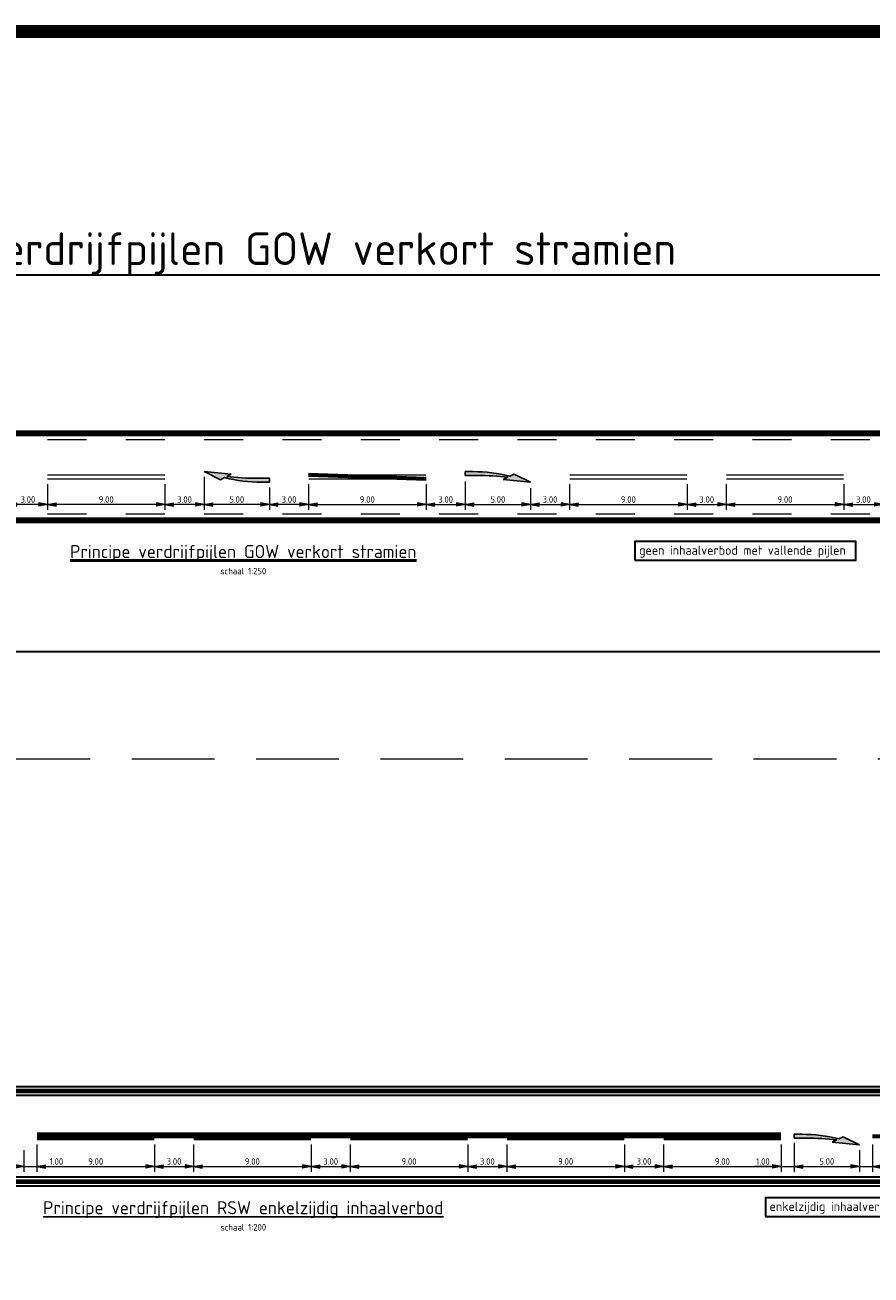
# Model space of a CAD drawing. Header units: metres. Extents: x -699 to 2316, y -1199 to 781.
# Tile 115 of 256: x -45 to 20, y -222 to -126. Entities that reach past the tile are written whole.
import ezdxf
from ezdxf.enums import TextEntityAlignment as Align

# ---------------------------------------------------------------- set-up
doc = ezdxf.new("R2010")
doc.units = ezdxf.units.M
doc.header["$PDMODE"] = 1
for name, pattern in [('HIDDEN', [9.525, 6.35, -3.175]), ('VW-1-1_STREEP', [2, 1, -1]), ('VW-3-3_STREEP', [6, 3, -3]), ('VW-9-3_STREEP', [12, 9, -3])]:
    doc.linetypes.add(name, pattern=pattern)
for name, color, linetype, lineweight in [('N-WA-VW-MARKERING_DYNAMISCH-G', 7, 'Continuous', 35), ('N-WA-VW-MARKERING_PIJL-S', 7, 'Continuous', 25), ('N-WE-VH-KANTVERHARDING-G', 210, 'Continuous', 35), ('N-WE-VW-MARKERING_LANGS_STREEP_33-G', 7, 'VW-3-3_STREEP', 13), ('N-WE-VW-MARKERING_LANGS_STREEP_93-G', 7, 'VW-9-3_STREEP', 13), ('N-WE-VW-MARKERING_LANGS_STREEP_DOORGETROKKEN_015-G', 7, 'Continuous', 13), ('N-WE-VW-MARKERING_LANGS_STREEP_GROEN-G', 7, 'Continuous', 35), ('to-xx-t70_250', 7, 'Continuous', 70), ('X-XX-AL-M', 7, 'Continuous', 18), ('X-XX-AL-T25', 7, 'Continuous', 25), ('X-XX-AL-T35', 50, 'Continuous', 35), ('X-XX-AL-T50', 130, 'Continuous', 50)]:
    doc.layers.add(name, color=color, linetype=linetype, lineweight=lineweight)
doc.layers.add('X-XX-AL-TEKENBLAD_VIEWPORT-G', color=7, linetype='Continuous', lineweight=18, plot=False)
doc.styles.add('NLCS-ISO', font='NLCS-ISO.ttf')
doc.styles.add('NLCS-ISO Standaard', font='NLCS-ISO.ttf')
doc.dimstyles.new('NLCS-M200-T25-Pijl-A', dxfattribs={"dimtxt": 0.5, "dimasz": 0.375, "dimexe": 0.4, "dimexo": 0.4, "dimgap": 0.14, "dimtad": 1, "dimlfac": -1, "dimzin": 0, "dimdsep": 46, "dimtxsty": 'NLCS-ISO Standaard', "dimblk": 'Pijl', "dimblk1": 'Pijl', "dimblk2": 'Pijl', "dimcen": 2.5, "dimdle": 2, "dimclrd": 256, "dimclre": 256, "dimclrt": 256, "dimadec": 0, "dimazin": 0, "dimtfac": 1, "dimtofl": 0, "dimtmove": 0, "dimatfit": 3, "dimldrblk": 'Pijl', "dimfxl": 1, "dimtolj": 1, "dimtzin": 0, "dimlwd": 18, "dimlwe": 18, "dimarcsym": 0})

# ---------------------------------------------------------------- blocks, each defined once
blk = doc.blocks.new('Pijl')
h = blk.add_hatch(color=256)
h.paths.add_polyline_path([(0, 0), (-1.75, 0.35), (-1.75, 0)])
h.paths.add_polyline_path([(-1.75, 0), (-1.75, -0.35), (0, 0)])
for p, q in [((-1.9, 0), (0, 0)), ((0, 0), (-1.75, 0.35)), ((-1.75, 0.35), (-1.75, -0.35)), ((0, 0), (-1.75, -0.35))]:
    blk.add_line(p, q)
blk = doc.blocks.new('*D198')
at = {"layer": 'Defpoints', "color": 0, "transparency": 16777216}
for p in [(-23.288, -160.632), (-14.288, -160.632), (-14.288, -162.601)]:
    blk.add_point(p, dxfattribs=at)
at = {"layer": 'X-XX-AL-M', "lineweight": 18, "transparency": 16777216}
for p, q in [((-23.288, -161.032), (-23.288, -163.001)), ((-14.288, -161.032), (-14.288, -163.001)), ((-22.913, -162.601), (-14.663, -162.601))]:
    blk.add_line(p, q, dxfattribs=at)
at = {"layer": 'X-XX-AL-M', "lineweight": 18, "transparency": 16777216, "xscale": 0.375, "yscale": 0.375, "zscale": 0.375, "rotation": 180}
blk.add_blockref('Pijl', (-23.288, -162.601), dxfattribs=at)
at = {"layer": 'X-XX-AL-M', "lineweight": 18, "transparency": 16777216, "xscale": 0.375, "yscale": 0.375, "zscale": 0.375}
blk.add_blockref('Pijl', (-14.288, -162.601), dxfattribs=at)
at = {"layer": 'X-XX-AL-M', "transparency": 16777216, "insert": (-18.788, -162.211), "char_height": 0.5, "attachment_point": 5, "style": 'NLCS-ISO Standaard'}
blk.add_mtext('\\A1;9.00', dxfattribs=at)
blk = doc.blocks.new('*D199')
at = {"layer": 'Defpoints', "color": 0, "transparency": 16777216}
for p in [(-14.288, -160.632), (-11.287, -160.427), (-11.287, -162.601)]:
    blk.add_point(p, dxfattribs=at)
at = {"layer": 'X-XX-AL-M', "lineweight": 18, "transparency": 16777216}
for p, q in [((-14.288, -161.032), (-14.288, -163.001)), ((-11.287, -160.827), (-11.287, -163.001)), ((-13.913, -162.601), (-11.662, -162.601))]:
    blk.add_line(p, q, dxfattribs=at)
at = {"layer": 'X-XX-AL-M', "lineweight": 18, "transparency": 16777216, "xscale": 0.375, "yscale": 0.375, "zscale": 0.375, "rotation": 180}
blk.add_blockref('Pijl', (-14.288, -162.601), dxfattribs=at)
at = {"layer": 'X-XX-AL-M', "lineweight": 18, "transparency": 16777216, "xscale": 0.375, "yscale": 0.375, "zscale": 0.375}
blk.add_blockref('Pijl', (-11.287, -162.601), dxfattribs=at)
at = {"layer": 'X-XX-AL-M', "transparency": 16777216, "insert": (-12.788, -162.211), "char_height": 0.5, "attachment_point": 5, "style": 'NLCS-ISO Standaard'}
blk.add_mtext('\\A1;3.00', dxfattribs=at)
blk = doc.blocks.new('*D200')
at = {"layer": 'Defpoints', "color": 0, "transparency": 16777216}
for p in [(-11.287, -160.427), (-6.287, -160.937), (-6.287, -162.601)]:
    blk.add_point(p, dxfattribs=at)
at = {"layer": 'X-XX-AL-M', "lineweight": 18, "transparency": 16777216}
for p, q in [((-11.287, -160.827), (-11.287, -163.001)), ((-6.287, -161.337), (-6.287, -163.001)), ((-10.912, -162.601), (-6.662, -162.601))]:
    blk.add_line(p, q, dxfattribs=at)
at = {"layer": 'X-XX-AL-M', "lineweight": 18, "transparency": 16777216, "xscale": 0.375, "yscale": 0.375, "zscale": 0.375, "rotation": 180}
blk.add_blockref('Pijl', (-11.287, -162.601), dxfattribs=at)
at = {"layer": 'X-XX-AL-M', "lineweight": 18, "transparency": 16777216, "xscale": 0.375, "yscale": 0.375, "zscale": 0.375}
blk.add_blockref('Pijl', (-6.287, -162.601), dxfattribs=at)
at = {"layer": 'X-XX-AL-M', "transparency": 16777216, "insert": (-8.787, -162.211), "char_height": 0.5, "attachment_point": 5, "style": 'NLCS-ISO Standaard'}
blk.add_mtext('\\A1;5.00', dxfattribs=at)
blk = doc.blocks.new('*D201')
at = {"layer": 'Defpoints', "color": 0, "transparency": 16777216}
for p in [(-3.288, -160.632), (-6.287, -160.937), (-3.288, -162.601)]:
    blk.add_point(p, dxfattribs=at)
at = {"layer": 'X-XX-AL-M', "lineweight": 18, "transparency": 16777216}
for p, q in [((-6.287, -161.337), (-6.287, -163.001)), ((-3.288, -161.032), (-3.288, -163.001)), ((-5.912, -162.601), (-3.663, -162.601))]:
    blk.add_line(p, q, dxfattribs=at)
at = {"layer": 'X-XX-AL-M', "lineweight": 18, "transparency": 16777216, "xscale": 0.375, "yscale": 0.375, "zscale": 0.375, "rotation": 180}
blk.add_blockref('Pijl', (-6.287, -162.601), dxfattribs=at)
at = {"layer": 'X-XX-AL-M', "lineweight": 18, "transparency": 16777216, "xscale": 0.375, "yscale": 0.375, "zscale": 0.375}
blk.add_blockref('Pijl', (-3.288, -162.601), dxfattribs=at)
at = {"layer": 'X-XX-AL-M', "transparency": 16777216, "insert": (-4.788, -162.211), "char_height": 0.5, "attachment_point": 5, "style": 'NLCS-ISO Standaard'}
blk.add_mtext('\\A1;3.00', dxfattribs=at)
blk = doc.blocks.new('*D202')
at = {"layer": 'Defpoints', "color": 0, "transparency": 16777216}
for p in [(-3.288, -160.632), (5.712, -160.632), (5.712, -162.601)]:
    blk.add_point(p, dxfattribs=at)
at = {"layer": 'X-XX-AL-M', "lineweight": 18, "transparency": 16777216}
for p, q in [((-3.288, -161.032), (-3.288, -163.001)), ((5.712, -161.032), (5.712, -163.001)), ((-2.913, -162.601), (5.337, -162.601))]:
    blk.add_line(p, q, dxfattribs=at)
at = {"layer": 'X-XX-AL-M', "lineweight": 18, "transparency": 16777216, "xscale": 0.375, "yscale": 0.375, "zscale": 0.375, "rotation": 180}
blk.add_blockref('Pijl', (-3.288, -162.601), dxfattribs=at)
at = {"layer": 'X-XX-AL-M', "lineweight": 18, "transparency": 16777216, "xscale": 0.375, "yscale": 0.375, "zscale": 0.375}
blk.add_blockref('Pijl', (5.712, -162.601), dxfattribs=at)
at = {"layer": 'X-XX-AL-M', "transparency": 16777216, "insert": (1.212, -162.211), "char_height": 0.5, "attachment_point": 5, "style": 'NLCS-ISO Standaard'}
blk.add_mtext('\\A1;9.00', dxfattribs=at)
blk = doc.blocks.new('*D203')
at = {"layer": 'Defpoints', "color": 0, "transparency": 16777216}
for p in [(5.712, -160.632), (8.712, -160.632), (8.712, -162.601)]:
    blk.add_point(p, dxfattribs=at)
at = {"layer": 'X-XX-AL-M', "lineweight": 18, "transparency": 16777216}
for p, q in [((5.712, -161.032), (5.712, -163.001)), ((8.712, -161.032), (8.712, -163.001)), ((6.087, -162.601), (8.337, -162.601))]:
    blk.add_line(p, q, dxfattribs=at)
at = {"layer": 'X-XX-AL-M', "lineweight": 18, "transparency": 16777216, "xscale": 0.375, "yscale": 0.375, "zscale": 0.375, "rotation": 180}
blk.add_blockref('Pijl', (5.712, -162.601), dxfattribs=at)
at = {"layer": 'X-XX-AL-M', "lineweight": 18, "transparency": 16777216, "xscale": 0.375, "yscale": 0.375, "zscale": 0.375}
blk.add_blockref('Pijl', (8.712, -162.601), dxfattribs=at)
at = {"layer": 'X-XX-AL-M', "transparency": 16777216, "insert": (7.212, -162.211), "char_height": 0.5, "attachment_point": 5, "style": 'NLCS-ISO Standaard'}
blk.add_mtext('\\A1;3.00', dxfattribs=at)
blk = doc.blocks.new('*D204')
at = {"layer": 'Defpoints', "color": 0, "transparency": 16777216}
for p in [(8.712, -160.632), (17.712, -160.632), (17.712, -162.601)]:
    blk.add_point(p, dxfattribs=at)
at = {"layer": 'X-XX-AL-M', "lineweight": 18, "transparency": 16777216}
for p, q in [((8.712, -161.032), (8.712, -163.001)), ((17.712, -161.032), (17.712, -163.001)), ((9.087, -162.601), (17.337, -162.601))]:
    blk.add_line(p, q, dxfattribs=at)
at = {"layer": 'X-XX-AL-M', "lineweight": 18, "transparency": 16777216, "xscale": 0.375, "yscale": 0.375, "zscale": 0.375, "rotation": 180}
blk.add_blockref('Pijl', (8.712, -162.601), dxfattribs=at)
at = {"layer": 'X-XX-AL-M', "lineweight": 18, "transparency": 16777216, "xscale": 0.375, "yscale": 0.375, "zscale": 0.375}
blk.add_blockref('Pijl', (17.712, -162.601), dxfattribs=at)
at = {"layer": 'X-XX-AL-M', "transparency": 16777216, "insert": (13.212, -162.211), "char_height": 0.5, "attachment_point": 5, "style": 'NLCS-ISO Standaard'}
blk.add_mtext('\\A1;9.00', dxfattribs=at)
blk = doc.blocks.new('*D205')
at = {"layer": 'Defpoints', "color": 0, "transparency": 16777216}
for p in [(17.712, -160.632), (20.712, -160.632), (20.712, -162.601)]:
    blk.add_point(p, dxfattribs=at)
at = {"layer": 'X-XX-AL-M', "lineweight": 18, "transparency": 16777216}
for p, q in [((17.712, -161.032), (17.712, -163.001)), ((20.712, -161.032), (20.712, -163.001)), ((18.087, -162.601), (20.337, -162.601))]:
    blk.add_line(p, q, dxfattribs=at)
at = {"layer": 'X-XX-AL-M', "lineweight": 18, "transparency": 16777216, "xscale": 0.375, "yscale": 0.375, "zscale": 0.375, "rotation": 180}
blk.add_blockref('Pijl', (17.712, -162.601), dxfattribs=at)
at = {"layer": 'X-XX-AL-M', "lineweight": 18, "transparency": 16777216, "xscale": 0.375, "yscale": 0.375, "zscale": 0.375}
blk.add_blockref('Pijl', (20.712, -162.601), dxfattribs=at)
at = {"layer": 'X-XX-AL-M', "transparency": 16777216, "insert": (19.212, -162.211), "char_height": 0.5, "attachment_point": 5, "style": 'NLCS-ISO Standaard'}
blk.add_mtext('\\A1;3.00', dxfattribs=at)
blk = doc.blocks.new('*D214')
at = {"layer": 'Defpoints', "color": 0, "transparency": 16777216}
for p in [(-23.288, -160.632), (-26.289, -160.893), (-26.289, -162.601)]:
    blk.add_point(p, dxfattribs=at)
at = {"layer": 'X-XX-AL-M', "lineweight": 18, "transparency": 16777216}
for p, q in [((-26.289, -161.293), (-26.289, -163.001)), ((-23.288, -161.032), (-23.288, -163.001)), ((-23.663, -162.601), (-25.914, -162.601))]:
    blk.add_line(p, q, dxfattribs=at)
at = {"layer": 'X-XX-AL-M', "lineweight": 18, "transparency": 16777216, "xscale": 0.375, "yscale": 0.375, "zscale": 0.375}
for p, rotation in [((-26.289, -162.601), 180.0000000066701), ((-23.288, -162.601), 6.670104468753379e-09)]:
    blk.add_blockref('Pijl', p, dxfattribs=dict(at, rotation=rotation))
at = {"layer": 'X-XX-AL-M', "transparency": 16777216, "insert": (-24.789, -162.211), "char_height": 0.5, "attachment_point": 5, "rotation": 0, "style": 'NLCS-ISO Standaard'}
blk.add_mtext('\\A1;3.00', dxfattribs=at)
blk = doc.blocks.new('*D215')
at = {"layer": 'Defpoints', "color": 0, "transparency": 16777216}
for p in [(-31.289, -160.081), (-26.289, -160.893), (-31.289, -162.601)]:
    blk.add_point(p, dxfattribs=at)
at = {"layer": 'X-XX-AL-M', "lineweight": 18, "transparency": 16777216}
for p, q in [((-31.289, -160.481), (-31.289, -163.001)), ((-26.289, -161.293), (-26.289, -163.001)), ((-26.664, -162.601), (-30.914, -162.601))]:
    blk.add_line(p, q, dxfattribs=at)
at = {"layer": 'X-XX-AL-M', "lineweight": 18, "transparency": 16777216, "xscale": 0.375, "yscale": 0.375, "zscale": 0.375}
for p, rotation in [((-31.289, -162.601), 180.0000000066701), ((-26.289, -162.601), 6.670104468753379e-09)]:
    blk.add_blockref('Pijl', p, dxfattribs=dict(at, rotation=rotation))
at = {"layer": 'X-XX-AL-M', "transparency": 16777216, "insert": (-28.789, -162.211), "char_height": 0.5, "attachment_point": 5, "rotation": 0, "style": 'NLCS-ISO Standaard'}
blk.add_mtext('\\A1;5.00', dxfattribs=at)
blk = doc.blocks.new('*D216')
at = {"layer": 'Defpoints', "color": 0, "transparency": 16777216}
for p in [(-34.288, -160.632), (-31.289, -160.081), (-34.288, -162.601)]:
    blk.add_point(p, dxfattribs=at)
at = {"layer": 'X-XX-AL-M', "lineweight": 18, "transparency": 16777216}
for p, q in [((-31.289, -160.481), (-31.289, -163.001)), ((-34.288, -161.032), (-34.288, -163.001)), ((-31.664, -162.601), (-33.913, -162.601))]:
    blk.add_line(p, q, dxfattribs=at)
at = {"layer": 'X-XX-AL-M', "lineweight": 18, "transparency": 16777216, "xscale": 0.375, "yscale": 0.375, "zscale": 0.375}
for p, rotation in [((-34.288, -162.601), 180.0000000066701), ((-31.289, -162.601), 6.670104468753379e-09)]:
    blk.add_blockref('Pijl', p, dxfattribs=dict(at, rotation=rotation))
at = {"layer": 'X-XX-AL-M', "transparency": 16777216, "insert": (-32.789, -162.211), "char_height": 0.5, "attachment_point": 5, "rotation": 0, "style": 'NLCS-ISO Standaard'}
blk.add_mtext('\\A1;3.00', dxfattribs=at)
blk = doc.blocks.new('*D217')
at = {"layer": 'Defpoints', "color": 0, "transparency": 16777216}
for p in [(-43.288, -160.632), (-34.288, -160.632), (-43.288, -162.601)]:
    blk.add_point(p, dxfattribs=at)
at = {"layer": 'X-XX-AL-M', "lineweight": 18, "transparency": 16777216}
for p, q in [((-43.288, -161.032), (-43.288, -163.001)), ((-34.288, -161.032), (-34.288, -163.001)), ((-34.663, -162.601), (-42.913, -162.601))]:
    blk.add_line(p, q, dxfattribs=at)
at = {"layer": 'X-XX-AL-M', "lineweight": 18, "transparency": 16777216, "xscale": 0.375, "yscale": 0.375, "zscale": 0.375}
for p, rotation in [((-43.288, -162.601), 180.0000000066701), ((-34.288, -162.601), 6.670104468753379e-09)]:
    blk.add_blockref('Pijl', p, dxfattribs=dict(at, rotation=rotation))
at = {"layer": 'X-XX-AL-M', "transparency": 16777216, "insert": (-38.788, -162.211), "char_height": 0.5, "attachment_point": 5, "rotation": 0, "style": 'NLCS-ISO Standaard'}
blk.add_mtext('\\A1;9.00', dxfattribs=at)
blk = doc.blocks.new('*D218')
at = {"layer": 'Defpoints', "color": 0, "transparency": 16777216}
for p in [(-46.288, -160.632), (-43.288, -160.632), (-46.288, -162.601)]:
    blk.add_point(p, dxfattribs=at)
at = {"layer": 'X-XX-AL-M', "lineweight": 18, "transparency": 16777216}
for p, q in [((-46.288, -161.032), (-46.288, -163.001)), ((-43.288, -161.032), (-43.288, -163.001)), ((-43.663, -162.601), (-45.913, -162.601))]:
    blk.add_line(p, q, dxfattribs=at)
at = {"layer": 'X-XX-AL-M', "lineweight": 18, "transparency": 16777216, "xscale": 0.375, "yscale": 0.375, "zscale": 0.375}
for p, rotation in [((-46.288, -162.601), 180.0000000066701), ((-43.288, -162.601), 6.670104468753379e-09)]:
    blk.add_blockref('Pijl', p, dxfattribs=dict(at, rotation=rotation))
at = {"layer": 'X-XX-AL-M', "transparency": 16777216, "insert": (-44.788, -162.211), "char_height": 0.5, "attachment_point": 5, "rotation": 0, "style": 'NLCS-ISO Standaard'}
blk.add_mtext('\\A1;3.00', dxfattribs=at)
blk = doc.blocks.new('*D241')
at = {"layer": 'Defpoints', "color": 0, "transparency": 16777216}
for p in [(-8.091, -211.202), (0.909, -211.202), (0.909, -213.296)]:
    blk.add_point(p, dxfattribs=at)
at = {"layer": 'X-XX-AL-M', "lineweight": 18, "transparency": 16777216}
for p, q in [((-8.091, -211.602), (-8.091, -213.696)), ((0.909, -211.602), (0.909, -213.696)), ((-7.716, -213.296), (0.534, -213.296))]:
    blk.add_line(p, q, dxfattribs=at)
at = {"layer": 'X-XX-AL-M', "lineweight": 18, "transparency": 16777216, "xscale": 0.375, "yscale": 0.375, "zscale": 0.375, "rotation": 180}
blk.add_blockref('Pijl', (-8.091, -213.296), dxfattribs=at)
at = {"layer": 'X-XX-AL-M', "lineweight": 18, "transparency": 16777216, "xscale": 0.375, "yscale": 0.375, "zscale": 0.375}
blk.add_blockref('Pijl', (0.909, -213.296), dxfattribs=at)
at = {"layer": 'X-XX-AL-M', "transparency": 16777216, "insert": (-3.591, -212.906), "char_height": 0.5, "attachment_point": 5, "style": 'NLCS-ISO Standaard'}
blk.add_mtext('\\A1;9.00', dxfattribs=at)
blk = doc.blocks.new('*D242')
at = {"layer": 'Defpoints', "color": 0, "transparency": 16777216}
for p in [(0.909, -211.202), (3.909, -211.202), (3.909, -213.296)]:
    blk.add_point(p, dxfattribs=at)
at = {"layer": 'X-XX-AL-M', "lineweight": 18, "transparency": 16777216}
for p, q in [((0.909, -211.602), (0.909, -213.696)), ((3.909, -211.602), (3.909, -213.696)), ((1.284, -213.296), (3.534, -213.296))]:
    blk.add_line(p, q, dxfattribs=at)
at = {"layer": 'X-XX-AL-M', "lineweight": 18, "transparency": 16777216, "xscale": 0.375, "yscale": 0.375, "zscale": 0.375, "rotation": 180}
blk.add_blockref('Pijl', (0.909, -213.296), dxfattribs=at)
at = {"layer": 'X-XX-AL-M', "lineweight": 18, "transparency": 16777216, "xscale": 0.375, "yscale": 0.375, "zscale": 0.375}
blk.add_blockref('Pijl', (3.909, -213.296), dxfattribs=at)
at = {"layer": 'X-XX-AL-M', "transparency": 16777216, "insert": (2.409, -212.906), "char_height": 0.5, "attachment_point": 5, "style": 'NLCS-ISO Standaard'}
blk.add_mtext('\\A1;3.00', dxfattribs=at)
blk = doc.blocks.new('*D243')
at = {"layer": 'Defpoints', "color": 0, "transparency": 16777216}
for p in [(3.909, -211.202), (12.909, -211.202), (12.909, -213.296)]:
    blk.add_point(p, dxfattribs=at)
at = {"layer": 'X-XX-AL-M', "lineweight": 18, "transparency": 16777216}
for p, q in [((3.909, -211.602), (3.909, -213.696)), ((12.909, -211.602), (12.909, -213.696)), ((4.284, -213.296), (12.534, -213.296))]:
    blk.add_line(p, q, dxfattribs=at)
at = {"layer": 'X-XX-AL-M', "lineweight": 18, "transparency": 16777216, "xscale": 0.375, "yscale": 0.375, "zscale": 0.375, "rotation": 180}
blk.add_blockref('Pijl', (3.909, -213.296), dxfattribs=at)
at = {"layer": 'X-XX-AL-M', "lineweight": 18, "transparency": 16777216, "xscale": 0.375, "yscale": 0.375, "zscale": 0.375}
blk.add_blockref('Pijl', (12.909, -213.296), dxfattribs=at)
at = {"layer": 'X-XX-AL-M', "transparency": 16777216, "insert": (8.409, -212.906), "char_height": 0.5, "attachment_point": 5, "style": 'NLCS-ISO Standaard'}
blk.add_mtext('\\A1;9.00', dxfattribs=at)
blk = doc.blocks.new('*D244')
at = {"layer": 'Defpoints', "color": 0, "transparency": 16777216}
for p in [(13.908, -211.07), (18.909, -211.637), (18.909, -213.296)]:
    blk.add_point(p, dxfattribs=at)
at = {"layer": 'X-XX-AL-M', "lineweight": 18, "transparency": 16777216}
for p, q in [((13.908, -211.47), (13.908, -213.696)), ((18.909, -212.037), (18.909, -213.696)), ((14.283, -213.296), (18.534, -213.296))]:
    blk.add_line(p, q, dxfattribs=at)
at = {"layer": 'X-XX-AL-M', "lineweight": 18, "transparency": 16777216, "xscale": 0.375, "yscale": 0.375, "zscale": 0.375, "rotation": 180}
blk.add_blockref('Pijl', (13.908, -213.296), dxfattribs=at)
at = {"layer": 'X-XX-AL-M', "lineweight": 18, "transparency": 16777216, "xscale": 0.375, "yscale": 0.375, "zscale": 0.375}
blk.add_blockref('Pijl', (18.909, -213.296), dxfattribs=at)
at = {"layer": 'X-XX-AL-M', "transparency": 16777216, "insert": (16.409, -212.906), "char_height": 0.5, "attachment_point": 5, "style": 'NLCS-ISO Standaard'}
blk.add_mtext('\\A1;5.00', dxfattribs=at)
blk = doc.blocks.new('*D253')
at = {"layer": 'Defpoints', "color": 0, "transparency": 16777216}
for p in [(-20.091, -211.202), (-11.091, -211.202), (-11.091, -213.296)]:
    blk.add_point(p, dxfattribs=at)
at = {"layer": 'X-XX-AL-M', "lineweight": 18, "transparency": 16777216}
for p, q in [((-20.091, -211.602), (-20.091, -213.696)), ((-11.091, -211.602), (-11.091, -213.696)), ((-19.716, -213.296), (-11.466, -213.296))]:
    blk.add_line(p, q, dxfattribs=at)
at = {"layer": 'X-XX-AL-M', "lineweight": 18, "transparency": 16777216, "xscale": 0.375, "yscale": 0.375, "zscale": 0.375, "rotation": 180}
blk.add_blockref('Pijl', (-20.091, -213.296), dxfattribs=at)
at = {"layer": 'X-XX-AL-M', "lineweight": 18, "transparency": 16777216, "xscale": 0.375, "yscale": 0.375, "zscale": 0.375}
blk.add_blockref('Pijl', (-11.091, -213.296), dxfattribs=at)
at = {"layer": 'X-XX-AL-M', "transparency": 16777216, "insert": (-15.591, -212.906), "char_height": 0.5, "attachment_point": 5, "style": 'NLCS-ISO Standaard'}
blk.add_mtext('\\A1;9.00', dxfattribs=at)
blk = doc.blocks.new('*D254')
at = {"layer": 'Defpoints', "color": 0, "transparency": 16777216}
for p in [(-11.091, -211.202), (-8.091, -211.202), (-8.091, -213.296)]:
    blk.add_point(p, dxfattribs=at)
at = {"layer": 'X-XX-AL-M', "lineweight": 18, "transparency": 16777216}
for p, q in [((-11.091, -211.602), (-11.091, -213.696)), ((-8.091, -211.602), (-8.091, -213.696)), ((-10.716, -213.296), (-8.466, -213.296))]:
    blk.add_line(p, q, dxfattribs=at)
at = {"layer": 'X-XX-AL-M', "lineweight": 18, "transparency": 16777216, "xscale": 0.375, "yscale": 0.375, "zscale": 0.375, "rotation": 180}
blk.add_blockref('Pijl', (-11.091, -213.296), dxfattribs=at)
at = {"layer": 'X-XX-AL-M', "lineweight": 18, "transparency": 16777216, "xscale": 0.375, "yscale": 0.375, "zscale": 0.375}
blk.add_blockref('Pijl', (-8.091, -213.296), dxfattribs=at)
at = {"layer": 'X-XX-AL-M', "transparency": 16777216, "insert": (-9.591, -212.906), "char_height": 0.5, "attachment_point": 5, "style": 'NLCS-ISO Standaard'}
blk.add_mtext('\\A1;3.00', dxfattribs=at)
blk = doc.blocks.new('*D255')
at = {"layer": 'Defpoints', "color": 0, "transparency": 16777216}
for p in [(-32.091, -211.202), (-23.091, -211.202), (-23.091, -213.296)]:
    blk.add_point(p, dxfattribs=at)
at = {"layer": 'X-XX-AL-M', "lineweight": 18, "transparency": 16777216}
for p, q in [((-32.091, -211.602), (-32.091, -213.696)), ((-23.091, -211.602), (-23.091, -213.696)), ((-31.716, -213.296), (-23.466, -213.296))]:
    blk.add_line(p, q, dxfattribs=at)
at = {"layer": 'X-XX-AL-M', "lineweight": 18, "transparency": 16777216, "xscale": 0.375, "yscale": 0.375, "zscale": 0.375, "rotation": 180}
blk.add_blockref('Pijl', (-32.091, -213.296), dxfattribs=at)
at = {"layer": 'X-XX-AL-M', "lineweight": 18, "transparency": 16777216, "xscale": 0.375, "yscale": 0.375, "zscale": 0.375}
blk.add_blockref('Pijl', (-23.091, -213.296), dxfattribs=at)
at = {"layer": 'X-XX-AL-M', "transparency": 16777216, "insert": (-27.591, -212.906), "char_height": 0.5, "attachment_point": 5, "style": 'NLCS-ISO Standaard'}
blk.add_mtext('\\A1;9.00', dxfattribs=at)
blk = doc.blocks.new('*D256')
at = {"layer": 'Defpoints', "color": 0, "transparency": 16777216}
for p in [(-23.091, -211.202), (-20.091, -211.202), (-20.091, -213.296)]:
    blk.add_point(p, dxfattribs=at)
at = {"layer": 'X-XX-AL-M', "lineweight": 18, "transparency": 16777216}
for p, q in [((-23.091, -211.602), (-23.091, -213.696)), ((-20.091, -211.602), (-20.091, -213.696)), ((-22.716, -213.296), (-20.466, -213.296))]:
    blk.add_line(p, q, dxfattribs=at)
at = {"layer": 'X-XX-AL-M', "lineweight": 18, "transparency": 16777216, "xscale": 0.375, "yscale": 0.375, "zscale": 0.375, "rotation": 180}
blk.add_blockref('Pijl', (-23.091, -213.296), dxfattribs=at)
at = {"layer": 'X-XX-AL-M', "lineweight": 18, "transparency": 16777216, "xscale": 0.375, "yscale": 0.375, "zscale": 0.375}
blk.add_blockref('Pijl', (-20.091, -213.296), dxfattribs=at)
at = {"layer": 'X-XX-AL-M', "transparency": 16777216, "insert": (-21.591, -212.906), "char_height": 0.5, "attachment_point": 5, "style": 'NLCS-ISO Standaard'}
blk.add_mtext('\\A1;3.00', dxfattribs=at)
blk = doc.blocks.new('*D257')
at = {"layer": 'Defpoints', "color": 0, "transparency": 16777216}
for p in [(-44.091, -211.202), (-35.091, -211.202), (-35.091, -213.296)]:
    blk.add_point(p, dxfattribs=at)
at = {"layer": 'X-XX-AL-M', "lineweight": 18, "transparency": 16777216}
for p, q in [((-44.091, -211.602), (-44.091, -213.696)), ((-35.091, -211.602), (-35.091, -213.696)), ((-43.716, -213.296), (-35.466, -213.296))]:
    blk.add_line(p, q, dxfattribs=at)
at = {"layer": 'X-XX-AL-M', "lineweight": 18, "transparency": 16777216, "xscale": 0.375, "yscale": 0.375, "zscale": 0.375, "rotation": 180}
blk.add_blockref('Pijl', (-44.091, -213.296), dxfattribs=at)
at = {"layer": 'X-XX-AL-M', "lineweight": 18, "transparency": 16777216, "xscale": 0.375, "yscale": 0.375, "zscale": 0.375}
blk.add_blockref('Pijl', (-35.091, -213.296), dxfattribs=at)
at = {"layer": 'X-XX-AL-M', "transparency": 16777216, "insert": (-39.591, -212.906), "char_height": 0.5, "attachment_point": 5, "style": 'NLCS-ISO Standaard'}
blk.add_mtext('\\A1;9.00', dxfattribs=at)
blk = doc.blocks.new('*D258')
at = {"layer": 'Defpoints', "color": 0, "transparency": 16777216}
for p in [(-35.091, -211.202), (-32.091, -211.202), (-32.091, -213.296)]:
    blk.add_point(p, dxfattribs=at)
at = {"layer": 'X-XX-AL-M', "lineweight": 18, "transparency": 16777216}
for p, q in [((-35.091, -211.602), (-35.091, -213.696)), ((-32.091, -211.602), (-32.091, -213.696)), ((-34.716, -213.296), (-32.466, -213.296))]:
    blk.add_line(p, q, dxfattribs=at)
at = {"layer": 'X-XX-AL-M', "lineweight": 18, "transparency": 16777216, "xscale": 0.375, "yscale": 0.375, "zscale": 0.375, "rotation": 180}
blk.add_blockref('Pijl', (-35.091, -213.296), dxfattribs=at)
at = {"layer": 'X-XX-AL-M', "lineweight": 18, "transparency": 16777216, "xscale": 0.375, "yscale": 0.375, "zscale": 0.375}
blk.add_blockref('Pijl', (-32.091, -213.296), dxfattribs=at)
at = {"layer": 'X-XX-AL-M', "transparency": 16777216, "insert": (-33.591, -212.906), "char_height": 0.5, "attachment_point": 5, "style": 'NLCS-ISO Standaard'}
blk.add_mtext('\\A1;3.00', dxfattribs=at)
blk = doc.blocks.new('*D280')
at = {"layer": 'Defpoints', "color": 0, "transparency": 16777216}
for p in [(12.909, -211.202), (13.909, -211.127), (13.909, -213.296)]:
    blk.add_point(p, dxfattribs=at)
at = {"layer": 'X-XX-AL-M', "lineweight": 18, "transparency": 16777216}
for p, q in [((13.909, -211.527), (13.909, -213.696)), ((12.909, -211.602), (12.909, -213.696)), ((12.534, -213.296), (10.879, -213.296)), ((14.284, -213.296), (14.659, -213.296))]:
    blk.add_line(p, q, dxfattribs=at)
at = {"layer": 'X-XX-AL-M', "lineweight": 18, "transparency": 16777216, "xscale": 0.375, "yscale": 0.375, "zscale": 0.375}
blk.add_blockref('Pijl', (12.909, -213.296), dxfattribs=at)
at = {"layer": 'X-XX-AL-M', "lineweight": 18, "transparency": 16777216, "xscale": 0.375, "yscale": 0.375, "zscale": 0.375, "rotation": 180}
blk.add_blockref('Pijl', (13.909, -213.296), dxfattribs=at)
at = {"layer": 'X-XX-AL-M', "transparency": 16777216, "insert": (11.519, -212.906), "char_height": 0.5, "attachment_point": 5, "style": 'NLCS-ISO Standaard'}
blk.add_mtext('\\A1;1.00', dxfattribs=at)
blk = doc.blocks.new('*D281')
at = {"layer": 'Defpoints', "color": 0, "transparency": 16777216}
for p in [(19.909, -211.202), (18.909, -211.637), (19.909, -213.296)]:
    blk.add_point(p, dxfattribs=at)
at = {"layer": 'X-XX-AL-M', "lineweight": 18, "transparency": 16777216}
for p, q in [((18.909, -212.037), (18.909, -213.696)), ((19.909, -211.602), (19.909, -213.696)), ((18.534, -213.296), (18.159, -213.296)), ((20.284, -213.296), (22.039, -213.296))]:
    blk.add_line(p, q, dxfattribs=at)
at = {"layer": 'X-XX-AL-M', "lineweight": 18, "transparency": 16777216, "xscale": 0.375, "yscale": 0.375, "zscale": 0.375}
blk.add_blockref('Pijl', (18.909, -213.296), dxfattribs=at)
at = {"layer": 'X-XX-AL-M', "lineweight": 18, "transparency": 16777216, "xscale": 0.375, "yscale": 0.375, "zscale": 0.375, "rotation": 180}
blk.add_blockref('Pijl', (19.909, -213.296), dxfattribs=at)
at = {"layer": 'X-XX-AL-M', "transparency": 16777216, "insert": (21.399, -212.906), "char_height": 0.5, "attachment_point": 5, "style": 'NLCS-ISO Standaard'}
blk.add_mtext('\\A1;1.00', dxfattribs=at)
blk = doc.blocks.new('*D283')
at = {"layer": 'Defpoints', "color": 0, "transparency": 16777216}
for p in [(-44.091, -211.202), (-45.091, -211.637), (-44.091, -213.296)]:
    blk.add_point(p, dxfattribs=at)
at = {"layer": 'X-XX-AL-M', "lineweight": 18, "transparency": 16777216}
for p, q in [((-45.091, -212.037), (-45.091, -213.696)), ((-44.091, -211.602), (-44.091, -213.696)), ((-45.466, -213.296), (-45.841, -213.296)), ((-43.716, -213.296), (-41.961, -213.296))]:
    blk.add_line(p, q, dxfattribs=at)
at = {"layer": 'X-XX-AL-M', "lineweight": 18, "transparency": 16777216, "xscale": 0.375, "yscale": 0.375, "zscale": 0.375}
blk.add_blockref('Pijl', (-45.091, -213.296), dxfattribs=at)
at = {"layer": 'X-XX-AL-M', "lineweight": 18, "transparency": 16777216, "xscale": 0.375, "yscale": 0.375, "zscale": 0.375, "rotation": 180}
blk.add_blockref('Pijl', (-44.091, -213.296), dxfattribs=at)
at = {"layer": 'X-XX-AL-M', "transparency": 16777216, "insert": (-42.601, -212.906), "char_height": 0.5, "attachment_point": 5, "style": 'NLCS-ISO Standaard'}
blk.add_mtext('\\A1;1.00', dxfattribs=at)
blk = doc.blocks.new('N-SVW-MARKERING_PIJL_VERDRIJF_RE_5.0')
h = blk.add_hatch(color=256)
h.paths.add_polyline_path([(5, -0.66), (2.92, -0.46), (3.27, -0.28, 0.004791), (2.888, -0.24), (4.153, -0.24)])
h.paths.add_polyline_path([(3.43, -0.2), (3.75, -0.04), (4.153, -0.24), (2.888, -0.24, 0.024122), (0.96, -0.15), (0, -0.15), (0, 0.15), (0.6, 0.15, -0.062013)])
for p, q in [((0, 0.15), (0.6, 0.15)), ((0, -0.15), (0, 0.15)), ((0, -0.15), (0.96, -0.15)), ((2.92, -0.46), (3.27, -0.28)), ((5, -0.66), (2.92, -0.46)), ((3.75, -0.04), (3.43, -0.2)), ((5, -0.66), (3.75, -0.04))]:
    blk.add_line(p, q)
for centre, radius, start, end in [((0.609, -11.39), 11.54, 75.85265, 90.04685), ((0.992, -20.17), 20.02, 83.46636, 90.09156)]:
    blk.add_arc(centre, radius, start, end)

msp = doc.modelspace()

# ---------------------------------------------------------------- linework, layer by layer
at = {"layer": 'N-WA-VW-MARKERING_DYNAMISCH-G', "color": 251, "linetype": 'VW-1-1_STREEP', "ltscale": 0.85, "const_width": 0.35}
for points in [[(-127.2894, -157.2067), (81.7117, -157.2067)], [(81.7117, -163.7567), (-127.2894, -163.7567)], [(-161.4858, -207.5017), (108.9076, -207.5017)], [(-161.4858, -214.4517), (108.9076, -214.4517)]]:
    msp.add_lwpolyline(points, dxfattribs=at)
at = {"layer": 'N-WE-VH-KANTVERHARDING-G'}
for p, q in [((-127.2894, -156.9817), (81.7117, -156.9817)), ((81.7117, -163.9817), (-127.2894, -163.9817))]:
    msp.add_line(p, q, dxfattribs=at)
for points in [[(87.5884, -153.1638), (87.5884, -173.8897), (-137.3135, -173.8897), (-137.3135, -145.005), (33.3424, -145.005)], [(-161.4858, -207.1767), (108.9076, -207.1767)], [(-161.4858, -214.7767), (108.9076, -214.7767)]]:
    msp.add_lwpolyline(points, dxfattribs=at)
at = {"layer": 'N-WE-VW-MARKERING_LANGS_STREEP_33-G', "linetype": 'Continuous', "const_width": 0.1}
for points in [[(-43.2883, -157.6317), (-40.2883, -157.6317)], [(-37.2883, -157.6317), (-34.2883, -157.6317)], [(-31.2883, -157.6317), (-28.2883, -157.6317)], [(-25.2883, -157.6317), (-22.2883, -157.6317)], [(-19.2883, -157.6317), (-16.2883, -157.6317)], [(-19.2883, -157.6317), (-16.2883, -157.6317)], [(-13.2883, -157.6317), (-10.2883, -157.6317)], [(-7.2883, -157.6317), (-4.2883, -157.6317)], [(-1.2883, -157.6317), (1.7117, -157.6317)], [(4.7117, -157.6317), (7.7117, -157.6317)], [(10.7117, -157.6317), (13.7117, -157.6317)], [(16.7117, -157.6317), (19.7117, -157.6317)], [(-40.288, -163.3317), (-43.288, -163.3317)], [(-34.288, -163.3317), (-37.288, -163.3317)], [(-28.288, -163.3317), (-31.288, -163.3317)], [(-22.288, -163.3317), (-25.288, -163.3317)], [(-16.288, -163.3317), (-19.288, -163.3317)], [(-16.288, -163.3317), (-19.288, -163.3317)], [(-10.288, -163.3317), (-13.288, -163.3317)], [(-4.288, -163.3317), (-7.288, -163.3317)], [(1.712, -163.3317), (-1.288, -163.3317)], [(7.712, -163.3317), (4.712, -163.3317)], [(13.712, -163.3317), (10.712, -163.3317)], [(19.712, -163.3317), (16.712, -163.3317)]]:
    msp.add_lwpolyline(points, dxfattribs=at)
at = {"layer": 'N-WE-VW-MARKERING_LANGS_STREEP_93-G', "linetype": 'Continuous', "const_width": 0.1}
for points in [[(-43.2884, -160.3317), (-34.2884, -160.3317)], [(-34.2881, -160.6317), (-43.2881, -160.6317)], [(-23.2884, -160.3317), (-14.2884, -160.3317)], [(-14.2881, -160.6317), (-23.2881, -160.6317)], [(-3.2884, -160.3317), (5.7116, -160.3317)], [(5.7119, -160.6317), (-3.2881, -160.6317)], [(8.7116, -160.3317), (17.7116, -160.3317)], [(17.7119, -160.6317), (8.7119, -160.6317)]]:
    msp.add_lwpolyline(points, dxfattribs=at)
at = {"layer": 'N-WE-VW-MARKERING_LANGS_STREEP_DOORGETROKKEN_015-G', "const_width": 0.15}
for points in [[(-161.4858, -207.8517), (108.9076, -207.8517)], [(-161.4858, -214.1017), (108.9076, -214.1017)]]:
    msp.add_lwpolyline(points, dxfattribs=at)
at = {"layer": 'N-WE-VW-MARKERING_LANGS_STREEP_DOORGETROKKEN_015-G', "linetype": 'Continuous', "const_width": 0.15}
for points in [[(-44.0916, -210.7517), (12.9084, -210.7517)], [(-35.0913, -211.2017), (-44.0913, -211.2017)], [(-23.0913, -211.2017), (-32.0913, -211.2017)], [(-11.0913, -211.2017), (-20.0913, -211.2017)], [(0.9087, -211.2017), (-8.0913, -211.2017)], [(12.9087, -211.2017), (3.9087, -211.2017)]]:
    msp.add_lwpolyline(points, dxfattribs=at)
at = {"layer": 'N-WE-VW-MARKERING_LANGS_STREEP_GROEN-G', "color": 137, "true_color": 0x478a84, "const_width": 0.3}
for points in [[(-44.0916, -210.9767), (12.9084, -210.9767)], [(19.9085, -210.9767), (52.9085, -210.9767)]]:
    msp.add_lwpolyline(points, dxfattribs=at)
at = {"layer": 'to-xx-t70_250', "color": 41}
msp.add_line((-23.2884, -160.3317), (-14.2881, -160.6317), dxfattribs=at)
at = {"layer": 'X-XX-AL-M'}
msp.add_line((-160.0913, -213.2962), (104.716, -213.2962), dxfattribs=at)
at = {"layer": 'X-XX-AL-T35'}
for points in [[(1.7109, -166.8632), (18.6293, -166.8632), (18.6293, -165.4302), (1.7109, -165.4302)], [(11.7109, -217.1132), (30.9306, -217.1132), (30.9306, -215.6802), (11.7109, -215.6802)]]:
    msp.add_lwpolyline(points, close=True, dxfattribs=at)
at = {"layer": 'X-XX-AL-TEKENBLAD_VIEWPORT-G', "color": 3, "linetype": 'HIDDEN'}
msp.add_line((-227.3321, -182.0629), (168.6692, -182.0629), dxfattribs=at)
at = {"layer": 'X-XX-AL-TEKENBLAD_VIEWPORT-G', "color": 3, "const_width": 1}
msp.add_lwpolyline([(-190.5714, -398.2344), (-190.5714, -126.3763), (33.3424, -126.3763)], dxfattribs=at)

# ---------------------------------------------------------------- block references
at = {"layer": 'N-WA-VW-MARKERING_PIJL-S', "rotation": 180}
msp.add_blockref('N-SVW-MARKERING_PIJL_VERDRIJF_RE_5.0', (-26.2892, -160.7367), dxfattribs=at)
at = {"layer": 'N-WA-VW-MARKERING_PIJL-S'}
for p in [(-11.2872, -160.2267), (13.9086, -210.9767)]:
    msp.add_blockref('N-SVW-MARKERING_PIJL_VERDRIJF_RE_5.0', p, dxfattribs=at)

# ---------------------------------------------------------------- texts
at = {"layer": 'Defpoints', "style": 'NLCS-ISO'}
for s, height, p in [('%%UPrincipe verdrijfpijlen RSW enkelzijdig inhaalverbod', 1, (-28.2891, -216.9467)), ('schaal 1:200', 0.5, (-28.2891, -218.1967))]:
    msp.add_text(s, height=height, dxfattribs=at).set_placement(p, align=Align.CENTER)
at = {"layer": 'X-XX-AL-T25', "style": 'NLCS-ISO'}
msp.add_text('schaal 1:250', height=0.5, dxfattribs=at).set_placement((-28.2891, -167.9467), align=Align.CENTER)
at = {"layer": 'X-XX-AL-T35', "style": 'NLCS-ISO'}
for s, p in [('geen inhaalverbod met vallende pijlen', (2.0301, -166.4498)), ('enkelzijdig inhaalverbod met vallende pijlen', (12.0301, -216.6998))]:
    msp.add_text(s, height=0.7, dxfattribs=at).set_placement(p)
at = {"layer": 'X-XX-AL-T50', "style": 'NLCS-ISO'}
msp.add_text('Principe verdrijfpijlen GOW verkort stramien', height=2.5, dxfattribs=at).set_placement((-28.2891, -145.005), align=Align.BOTTOM_CENTER)
msp.add_text('%%UPrincipe verdrijfpijlen GOW verkort stramien', height=1, dxfattribs=at).set_placement((-28.2891, -166.6967), align=Align.CENTER)

# ---------------------------------------------------------------- dimensions: what is measured, and where the dimension line sits
at = {"layer": 'X-XX-AL-M'}
for base, p1, p2, angle, picture, middle in [((-46.2881, -162.6012), (-43.2881, -160.6317), (-46.2881, -160.6317), 180, '*D218', (-44.7881, -162.2112)), ((-43.2881, -162.6012), (-34.2881, -160.6317), (-43.2881, -160.6317), 180, '*D217', (-38.7881, -162.2112)), ((-34.2881, -162.6012), (-31.289, -160.0807), (-34.2881, -160.6317), 180, '*D216', (-32.7885, -162.2112)), ((-31.289, -162.6012), (-26.289, -160.8932), (-31.289, -160.0807), 180, '*D215', (-28.789, -162.2112)), ((-26.289, -162.6012), (-23.2881, -160.6317), (-26.289, -160.8932), 180, '*D214', (-24.7885, -162.2112)), ((-14.2881, -162.6012), (-23.2881, -160.6317), (-14.2881, -160.6317), 360, '*D198', (-18.7881, -162.2112)), ((-11.2872, -162.6012), (-14.2881, -160.6317), (-11.2872, -160.4267), 360, '*D199', (-12.7877, -162.2112)), ((-6.2872, -162.6012), (-11.2872, -160.4267), (-6.2872, -160.9367), 360, '*D200', (-8.7872, -162.2112)), ((-3.2881, -162.6012), (-6.2872, -160.9367), (-3.2881, -160.6317), 360, '*D201', (-4.7877, -162.2112)), ((5.7119, -162.6012), (-3.2881, -160.6317), (5.7119, -160.6317), 360, '*D202', (1.2119, -162.2112)), ((8.7119, -162.6012), (5.7119, -160.6317), (8.7119, -160.6317), 360, '*D203', (7.2119, -162.2112)), ((17.7119, -162.6012), (8.7119, -160.6317), (17.7119, -160.6317), 360, '*D204', (13.2119, -162.2112)), ((20.7119, -162.6012), (17.7119, -160.6317), (20.7119, -160.6317), 360, '*D205', (19.2119, -162.2112)), ((-35.0913, -213.2962), (-44.0913, -211.2017), (-35.0913, -211.2017), 360, '*D257', (-39.5913, -212.9062)), ((-32.0913, -213.2962), (-35.0913, -211.2017), (-32.0913, -211.2017), 360, '*D258', (-33.5913, -212.9062)), ((-23.0913, -213.2962), (-32.0913, -211.2017), (-23.0913, -211.2017), 360, '*D255', (-27.5913, -212.9062)), ((-20.0913, -213.2962), (-23.0913, -211.2017), (-20.0913, -211.2017), 360, '*D256', (-21.5913, -212.9062)), ((-11.0913, -213.2962), (-20.0913, -211.2017), (-11.0913, -211.2017), 360, '*D253', (-15.5913, -212.9062)), ((-8.0913, -213.2962), (-11.0913, -211.2017), (-8.0913, -211.2017), 360, '*D254', (-9.5913, -212.9062)), ((0.9087, -213.2962), (-8.0913, -211.2017), (0.9087, -211.2017), 360, '*D241', (-3.5913, -212.9062)), ((3.9087, -213.2962), (0.9087, -211.2017), (3.9087, -211.2017), 360, '*D242', (2.4087, -212.9062)), ((12.9087, -213.2962), (3.9087, -211.2017), (12.9087, -211.2017), 360, '*D243', (8.4087, -212.9062)), ((18.9086, -213.2962), (13.9085, -211.0698), (18.9086, -211.6367), 360, '*D244', (16.4085, -212.9062))]:
    dim = msp.add_linear_dim(base=base, p1=p1, p2=p2, angle=angle, dimstyle='NLCS-M200-T25-Pijl-A', dxfattribs=at)
    dim.commit()
    dim.dimension.update_dxf_attribs({"geometry": picture, "text_midpoint": middle})
for base, p1, p2, picture, middle in [((-44.0912, -213.2962), (-45.0914, -211.6367), (-44.0912, -211.2017), '*D283', (-42.6012, -213.2962)), ((13.9086, -213.2962), (12.9087, -211.2017), (13.9086, -211.1267), '*D280', (11.5187, -213.2962)), ((19.9089, -213.2962), (18.9086, -211.6367), (19.9089, -211.2017), '*D281', (21.3989, -213.2962))]:
    dim = msp.add_linear_dim(base=base, p1=p1, p2=p2, angle=360, dimstyle='NLCS-M200-T25-Pijl-A', dxfattribs=at)
    dim.commit()
    dim.dimension.update_dxf_attribs({"geometry": picture, "text_midpoint": middle, "dimtype": 160})

doc.saveas('drawing.dxf')
